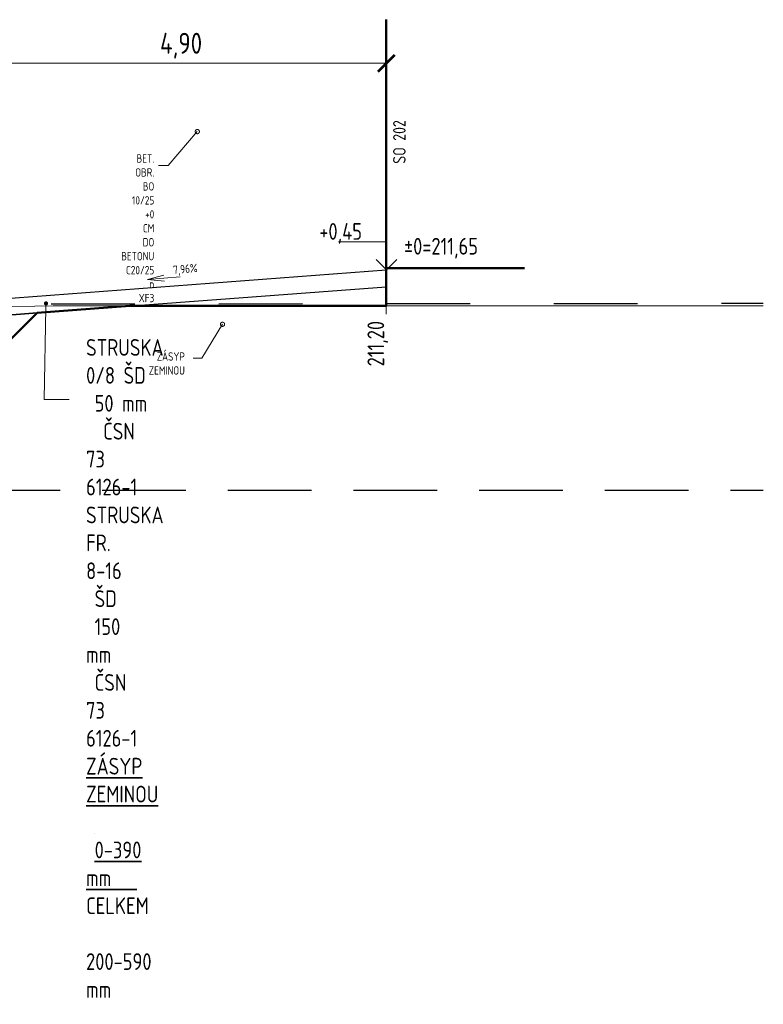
# Model space of a CAD drawing. Header units: metres. Extents: x 3405 to 3724, y 1602 to 1659.
# Tile 11 of 21: x 3481 to 3490, y 1624 to 1636. Entities that reach past the tile are written whole.
import ezdxf
from ezdxf import colors
from ezdxf.entities.mleader import LeaderData, LeaderLine
from ezdxf.enums import TextEntityAlignment as Align
from ezdxf.math import Vec2, Vec3

# ---------------------------------------------------------------- set-up
doc = ezdxf.new("R2010")
doc.units = ezdxf.units.M
doc.header["$LTSCALE"] = 0.5
for name, pattern in [('B_CARA_03', [3, 2, -1]), ('B_CARA_04', [4, 2, -2]), ('CONTINOUS', [0])]:
    doc.linetypes.add(name, pattern=pattern)
doc.layers.add('RP_HTU', color=7, linetype='Continuous', lineweight=18, true_color=0x70ffff)
for name, color, linetype, lineweight in [('RP_kom_koty', 240, 'CONTINOUS', 18), ('RP_Komunikace', 240, 'Continuous', 35), ('RP_VZ_novy', 240, 'Continuous', 18), ('RP_VZ_novy_popis', 240, 'Continuous', 35), ('RP_VZ_popis', 240, 'Continuous', 35), ('RP_VZ_stávající', 251, 'B_CARA_04', 25), ('Výška', 240, 'Continuous', 35)]:
    doc.layers.add(name, color=color, linetype=linetype, lineweight=lineweight)
doc.layers.add('RP_VZ_srovnavaci rovina', color=8, linetype='Continuous')
doc.styles.add('PM-Poznámka', font='isocpeur.ttf', dxfattribs={"width": 0.8})
doc.styles.add('PM_pozn', font='isocpeur.ttf', dxfattribs={"width": 0.8})
doc.styles.add('romans80', font='romans.shx', dxfattribs={"width": 0.8})
doc.dimstyles.new('PM_Poznámkový', dxfattribs={"dimscale": 0, "dimtxt": 2, "dimasz": 2, "dimexe": 0, "dimexo": 5, "dimgap": 0.6, "dimtad": 1, "dimzin": 1, "dimtxsty": 'PM-Poznámka', "dimblk": 'ARCHTICK', "dimcen": 2.5, "dimclrd": 256, "dimclre": 256, "dimclrt": 256, "dimadec": 6, "dimazin": 0, "dimtm": 1e-09, "dimtfac": 1, "dimtmove": 1, "dimatfit": 3, "dimldrblk": 'CLOSEDBLANK', "dimfxl": 10, "dimfxlon": 1, "dimtfill": 1, "dimlwd": 18, "dimlwe": 18, "dimarcsym": 0})

# ---------------------------------------------------------------- blocks, each defined once
blk = doc.blocks.new('_ARCHTICK')
at = {"color": 0, "linetype": 'ByBlock', "const_width": 0.15}
blk.add_lwpolyline([(-0.5, -0.5), (0.5, 0.5)], dxfattribs=at)
blk = doc.blocks.new('*D83')
at = {"layer": 'Defpoints', "color": 0, "transparency": 16777216}
for p in [(3485.56, 1636.142), (3485.56, 1635.621), (3480.66, 1632.785)]:
    blk.add_point(p, dxfattribs=at)
at = {"layer": 'RP_kom_koty', "linetype": 'Continuous', "lineweight": 18, "transparency": 16777216}
for p, q in [((3480.66, 1634.621), (3480.66, 1635.621)), ((3480.66, 1635.621), (3485.56, 1635.621)), ((3485.56, 1635.642), (3485.56, 1635.621))]:
    blk.add_line(p, q, dxfattribs=at)
at = {"layer": 'RP_kom_koty', "lineweight": 18, "transparency": 16777216, "xscale": 0.2, "yscale": 0.2, "zscale": 0.2, "rotation": 180}
blk.add_blockref('_ARCHTICK', (3480.66, 1635.621), dxfattribs=at)
at = {"layer": 'RP_kom_koty', "lineweight": 18, "transparency": 16777216, "xscale": 0.2, "yscale": 0.2, "zscale": 0.2}
blk.add_blockref('_ARCHTICK', (3485.56, 1635.621), dxfattribs=at)
at = {"layer": 'RP_kom_koty', "lineweight": 50, "transparency": 16777216, "insert": (3483.11, 1635.831), "char_height": 0.25, "attachment_point": 5, "style": 'PM-Poznámka', "bg_fill": 3, "box_fill_scale": 1.1, "bg_fill_color": 256, "bg_fill_true_color": 13158600, "bg_fill_transparency": 0}
blk.add_mtext('4,90', dxfattribs=at)
blk = doc.blocks.new('_ClosedBlank')
at = {"color": 0, "linetype": 'ByBlock', "lineweight": -2}
for p, q in [((-1, 0.1667), (0, 0)), ((-1, 0.1667), (-1, -0.1667)), ((0, 0), (-1, -0.1667))]:
    blk.add_line(p, q, dxfattribs=at)
blk = doc.blocks.new('Kota-hp')
at = {"lineweight": 18}
for p, q in [((0, 0), (0, 3.35)), ((0, 3.35), (5.74, 3.35))]:
    blk.add_line(p, q, dxfattribs=at)
blk.add_lwpolyline([(-1.25, 1.25), (0, 0), (1.25, 1.25)], dxfattribs=at)
at = {"layer": 'Výška', "lineweight": 50, "style": 'romans80', "width": 0.8}
blk.add_attdef('VYSKA', (1.86, 3.6), '', height=1, dxfattribs=at)
blk = doc.blocks.new('_Dot')
at = {"color": 0, "linetype": 'ByBlock', "lineweight": -2}
blk.add_line((-0.5, 0), (-1, 0), dxfattribs=at)
at = {"color": 0, "linetype": 'ByBlock', "const_width": 0.5}
blk.add_lwpolyline([(-0.25, 0, 1), (0.25, 0, 1)], format="xyb", close=True, dxfattribs=at)
blk = doc.blocks.new('_DotSmall')
at = {"color": 0, "linetype": 'ByBlock', "const_width": 0.5}
blk.add_lwpolyline([(-0.0625, 0, 1), (0.0625, 0, 1)], format="xyb", close=True, dxfattribs=at)

msp = doc.modelspace()

# ---------------------------------------------------------------- linework, layer by layer
at = {"layer": 'RP_HTU'}
msp.add_line((3485.56, 1632.623), (3485.56, 1632.723), dxfattribs=at)
msp.add_lwpolyline([(3464.168, 1632.584), (3465.09, 1632.583), (3473.56, 1632.583), (3477.56, 1632.653), (3479.835, 1632.692), (3481.584, 1632.723), (3490.06, 1632.723)], dxfattribs=at)
at = {"layer": 'RP_Komunikace', "color": 241, "linetype": 'Continuous', "lineweight": 50}
for p, q in [((3485.56, 1633.173), (3485.56, 1636.142)), ((3487.208, 1633.173), (3485.56, 1633.173))]:
    msp.add_line(p, q, dxfattribs=at)
at = {"layer": 'RP_VZ_novy', "lineweight": 25}
for p, q in [((3480.66, 1632.785), (3485.56, 1633.153)), ((3480.76, 1632.592), (3485.56, 1632.953))]:
    msp.add_line(p, q, dxfattribs=at)
at = {"layer": 'RP_VZ_novy', "lineweight": 50}
for points in [[(3481.391, 1632.642), (3482.5, 1632.723), (3485.56, 1632.723), (3485.56, 1633.173)], [(3473.513, 1632.561), (3473.909, 1632.11), (3473.909, 1632.11), (3481.072, 1632.323), (3481.072, 1632.323), (3481.391, 1632.642)]]:
    msp.add_lwpolyline(points, dxfattribs=at)
at = {"layer": 'RP_VZ_novy', "lineweight": 35}
msp.add_lwpolyline([(3481.391, 1632.642), (3481.072, 1632.323), (3480.91, 1632.485), (3480.76, 1632.485), (3480.76, 1632.592), (3480.888, 1632.602), (3481.391, 1632.642)], dxfattribs=at)
at = {"layer": 'RP_VZ_srovnavaci rovina', "linetype": 'B_CARA_03'}
msp.add_line((3464.168, 1630.523), (3490.06, 1630.523), dxfattribs=at)
at = {"layer": 'RP_VZ_stávající'}
msp.add_lwpolyline([(3464.168, 1632.749), (3474.493, 1632.743), (3477.292, 1632.744), (3477.56, 1632.744), (3490.06, 1632.755)], dxfattribs=at)

# ---------------------------------------------------------------- texts
at = {"layer": 'RP_HTU', "style": 'PM_pozn', "width": 0.8}
msp.add_text('211,20', height=0.2, rotation=90, dxfattribs=at).set_placement((3485.435, 1632.544), align=Align.MIDDLE_RIGHT)
at = {"layer": 'RP_Komunikace', "color": 241, "linetype": 'Continuous', "lineweight": 50, "style": 'PM-Poznámka', "width": 0.8}
msp.add_text('SO 202', height=0.15, rotation=90, dxfattribs=at).set_placement((3485.791, 1634.421))
at = {"layer": 'RP_Komunikace', "color": 241, "linetype": 'Continuous', "lineweight": 50, "ltscale": 0.5, "insert": (3486.655, 1633.289), "char_height": 0.2, "width": 1.02644, "attachment_point": 9, "style": 'PM_pozn'}
msp.add_mtext('%%P0=211,65', dxfattribs=at)

# ---------------------------------------------------------------- leaders
at = {"layer": 'RP_VZ_popis'}
ml = msp.add_multileader_mtext('Standard', dxfattribs=at)
ml.set_content('\\A1;ZÁSYP ZEMINOU', color=256, style='PM-Poznámka')
ml.set_leader_properties(color=256, linetype='Continuous', lineweight=18)
ml.set_arrow_properties(name='DOTSMALL')
ml.build(insert=Vec2(0, 0))
ml.multileader.update_dxf_attribs({"text_left_attachment_type": 2, "text_right_attachment_type": 2, "dogleg_length": 2, "arrow_head_size": 0.1, "scale": 0.05})
ctx = ml.context
ctx.base_point, ctx.scale, ctx.char_height, ctx.arrow_head_size, ctx.landing_gap_size, ctx.plane_origin = Vec3(3482.28, 1632.099), 0.05, 0.1, 0.1, 0.1, Vec3(3483.599, 1630.652)
ctx.left_attachment, ctx.right_attachment, ctx.text_align_type = 2, 2, 2
notes = []
notes.append((ctx, [(0, (1, 1, 0), (3483.356, 1632.099), (-1, 0), 0.1, [(0, [(3483.605, 1632.504)], 0, [])])]))
ctx.mtext.insert, ctx.mtext.width, ctx.mtext.alignment, ctx.mtext.flow_direction = Vec3(3483.156, 1632.169), 3.42468, 3, 5
for ctx, leaders in notes:
    for number, flags, end, landing, length, lines in leaders:
        leader = LeaderData()
        leader.index, (leader.has_last_leader_line, leader.has_dogleg_vector, leader.attachment_direction) = number, flags
        leader.last_leader_point, leader.dogleg_vector, leader.dogleg_length = Vec3(end), Vec3(landing), length
        for number, points, colour, breaks in lines:
            line = LeaderLine()
            line.index, line.vertices, line.color, line.breaks = number, Vec3.list(points), colors.encode_raw_color(colour), breaks
            leader.lines.append(line)
        ctx.leaders.append(leader)

# ---------------------------------------------------------------- next in the draw order: dimensions: what is measured, and where the dimension line sits
at = {"layer": 'RP_kom_koty', "lineweight": 50}
dim = msp.add_linear_dim(base=(3485.56, 1635.621), p1=(3480.66, 1632.785), p2=(3485.56, 1636.142), dimstyle='PM_Poznámkový', override={"dimscale": 0, "dimtxt": 2.5, "dimtix": 0, "dimtofl": 1, "dimtmove": 1, "dimatfit": 3}, dxfattribs=at)
dim.commit()
dim.dimension.update_dxf_attribs({"geometry": '*D83', "text_midpoint": (3483.11, 1635.831)})

# ---------------------------------------------------------------- next in the draw order: linework, layer by layer
at = {"layer": 'RP_VZ_novy_popis', "lineweight": 15}
for p, q in [((3482.711, 1633.037), (3482.905, 1633.089)), ((3483.101, 1633.072), (3482.711, 1633.037)), ((3482.711, 1633.037), (3482.911, 1633.02))]:
    msp.add_line(p, q, dxfattribs=at)

# ---------------------------------------------------------------- next in the draw order: block references
at = {"layer": 'RP_VZ_popis', "lineweight": 50}
ref = msp.add_blockref('Kota-hp', (3485.562, 1633.153), dxfattribs=dict(at, xscale=-0.1, yscale=0.1, zscale=0.1))
ref.add_attrib('VYSKA', '+0,45', (3484.76, 1633.513), dxfattribs={"layer": 'Výška', "lineweight": 50, "height": 0.2, "style": 'PM-Poznámka', "width": 0.8})

# ---------------------------------------------------------------- next in the draw order: texts
at = {"layer": 'RP_VZ_novy_popis', "lineweight": 15, "style": 'PM_pozn', "width": 0.8}
msp.add_text('7,96%%%', height=0.1, rotation=5.4103, dxfattribs=at).set_placement((3483.021, 1633.102))

# ---------------------------------------------------------------- next in the draw order: leaders
at = {"layer": 'RP_VZ_novy_popis', "ltscale": 0.5}
ml = msp.add_multileader_mtext('Standard', dxfattribs=at)
ml.set_content('\\A1;BET. OBR. BO 10/25 +0 CM^JDO BETONU  C20/25 n XF3', color=256, style='PM-Poznámka')
ml.set_leader_properties(color=256, linetype='Continuous', lineweight=18)
ml.set_arrow_properties(name='DOTSMALL')
ml.build(insert=Vec2(0, 0))
ml.multileader.update_dxf_attribs({"text_left_attachment_type": 2, "text_right_attachment_type": 2, "dogleg_length": 1, "arrow_head_size": 0.1, "scale": 0.05})
ctx = ml.context
ctx.base_point, ctx.scale, ctx.char_height, ctx.arrow_head_size, ctx.landing_gap_size, ctx.plane_origin = Vec3(3481.436, 1634.4), 0.05, 0.1, 0.1, 0.05, Vec3(3483.298, 1632.954)
ctx.left_attachment, ctx.right_attachment, ctx.text_align_type = 2, 2, 2
notes = []
notes.append((ctx, [(0, (1, 1, 0), (3482.955, 1634.4), (-1, 0), 0.115, [(0, [(3483.304, 1634.805)], 0, [])])]))
ctx.mtext.insert, ctx.mtext.width, ctx.mtext.defined_height, ctx.mtext.alignment, ctx.mtext.flow_direction = Vec3(3482.79, 1634.534), 2.98449, 0.649, 3, 5
at = {"layer": 'RP_VZ_novy_popis', "lineweight": 15}
ml = msp.add_multileader_mtext('Standard', dxfattribs=at)
ml.set_content('\\pxt12,18;STRUSKA 0/8^IŠD^I50 mm^I^IČSN 73 6126-1\\PSTRUSKA FR. 8-16^IŠD^I150 mm^I^IČSN 73 6126-1^J{\\LZÁSYP ZEMINOU^I^I0-390 mm^I^I^I^I\\P}CELKEM^I^I200-590 mm', color=256, style='PM_pozn')
ml.set_leader_properties(color=256, linetype='Continuous', lineweight=15)
ml.set_arrow_properties(name='DOT')
ml.build(insert=Vec2(0, 0))
ml.multileader.update_dxf_attribs({"text_left_attachment_type": 2, "text_right_attachment_type": 2, "dogleg_length": 3, "arrow_head_size": 0.05, "scale": 0.1})
ctx = ml.context
ctx.base_point, ctx.scale, ctx.char_height, ctx.arrow_head_size, ctx.landing_gap_size, ctx.plane_origin = Vec3(3481.776, 1631.606), 0.1, 0.2, 0.05, 0.2, Vec3(3483.066, 1634.091)
ctx.left_attachment, ctx.right_attachment = 2, 2
notes.append((ctx, [(0, (1, 1, 0), (3481.476, 1631.606), (1, 0), 0.3, [(0, [(3481.498, 1632.753)], 0, [])])]))
ctx.mtext.insert, ctx.mtext.width, ctx.mtext.flow_direction = Vec3(3481.976, 1632.327), 7.56897, 5
for ctx, leaders in notes:
    for number, flags, end, landing, length, lines in leaders:
        leader = LeaderData()
        leader.index, (leader.has_last_leader_line, leader.has_dogleg_vector, leader.attachment_direction) = number, flags
        leader.last_leader_point, leader.dogleg_vector, leader.dogleg_length = Vec3(end), Vec3(landing), length
        for number, points, colour, breaks in lines:
            line = LeaderLine()
            line.index, line.vertices, line.color, line.breaks = number, Vec3.list(points), colors.encode_raw_color(colour), breaks
            leader.lines.append(line)
        ctx.leaders.append(leader)

doc.saveas('drawing.dxf')
